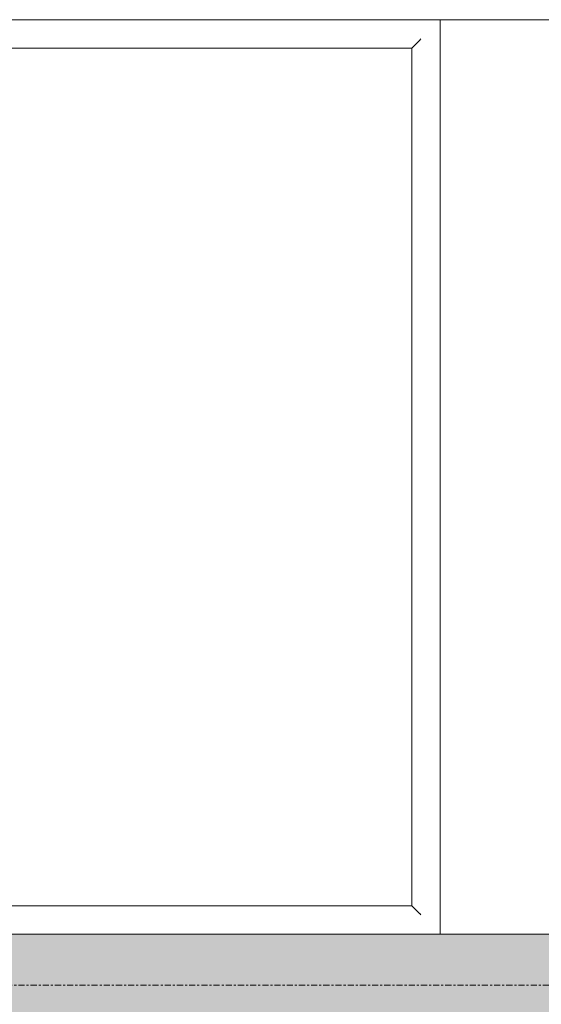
# Model space of a CAD drawing. Header units: millimetres. Extents: x -281 to 145437, y -16481 to 78869.
# Tile 204 of 256: x 26736 to 27249, y 43581 to 44550. Entities that reach past the tile are written whole.
import ezdxf

# ---------------------------------------------------------------- set-up
doc = ezdxf.new("R2010")
doc.units = ezdxf.units.MM
doc.linetypes.add('Grid Line', pattern=[12, 6, -2, 2, -2])
for name, color, linetype, lineweight in [('A--A2__Ruwbouw', 8, 'Continuous', 5), ('A--L$01A__Algemeen', 7, 'Continuous', 5), ('A--L$07A__Stramien', 1, 'Continuous', 5), ('A--L21__Buitenwanden', 3, 'Continuous', 5), ('A--L82__LosseGebruikersInvent', 1, 'Continuous', 5)]:
    doc.layers.add(name, color=color, linetype=linetype, lineweight=lineweight)

# ---------------------------------------------------------------- blocks, each defined once
blk = doc.blocks.new('NLRS_82_FU_UN_lab en spoel tafels_gen_kad - labtafel dxbxh 900x1800x950-V197-L_80_ 11')
at = {"layer": 'A--L$01A__Algemeen'}
blk.add_line((-900, -637.32), (900, -637.32), dxfattribs=at)
blk = doc.blocks.new('NLRS_82_FU_UN_spoekbak_gen_kad - spoelbak dxbxh 900x1200x957-V204-L_80_ 11')
at = {"layer": 'A--L$01A__Algemeen'}
for p, q in [((-600, 322.68), (-600, -577.32)), ((-579.27, 301.94), (-573.73, 296.41)), ((572, 294.68), (-572, 294.68)), ((-572, 294.68), (-572, -549.32)), ((-572, 294.68), (-572, -549.32)), ((-572, 294.68), (0, 294.68)), ((-579.27, -556.59), (-573.73, -551.06)), ((-572, -549.32), (572, -549.32)), ((0, -549.32), (-572, -549.32)), ((-600, -577.32), (600, -577.32))]:
    blk.add_line(p, q, dxfattribs=at)
for points in [[(-581.04, 303.71), (-580.81, 303.49), (-580.38, 303.06), (-579.77, 302.45), (-579.43, 302.1), (-579.27, 301.94)], [(-573.73, 296.41), (-573.58, 296.26), (-573.24, 295.91), (-572.64, 295.32), (-572.22, 294.89), (-572, 294.68)], [(-573.73, -551.06), (-573.58, -550.9), (-573.24, -550.57), (-572.64, -549.96), (-572.21, -549.54), (-572, -549.32)], [(-581.04, -558.36), (-580.82, -558.14), (-580.38, -557.71), (-579.77, -557.09), (-579.42, -556.75), (-579.27, -556.59)]]:
    blk.add_open_spline(points, degree=3, dxfattribs=at)

msp = doc.modelspace()

# ---------------------------------------------------------------- hatches: boundary and pattern name
at = {"layer": 'A--A2__Ruwbouw'}
msp.add_hatch(color=256, dxfattribs=at).paths.add_polyline_path([(25050, 43550), (31300, 43550), (31300, 43650), (25050, 43650)])

# ---------------------------------------------------------------- linework, layer by layer
at = {"layer": 'A--L$07A__Stramien', "linetype": 'Grid Line'}
msp.add_line((100372.97, 43600), (-281.13, 43600), dxfattribs=at)
at = {"layer": 'A--L21__Buitenwanden'}
msp.add_line((31300, 43650), (25050, 43650), dxfattribs=at)

# ---------------------------------------------------------------- block references
at = {"layer": 'A--L82__LosseGebruikersInvent', "rotation": 180}
for name, p in [('NLRS_82_FU_UN_spoekbak_gen_kad - spoelbak dxbxh 900x1200x957-V204-L_80_ 11', (26550, 43972.68)), ('NLRS_82_FU_UN_lab en spoel tafels_gen_kad - labtafel dxbxh 900x1800x950-V197-L_80_ 11', (28050, 43912.68))]:
    msp.add_blockref(name, p, dxfattribs=at)

doc.saveas('drawing.dxf')
